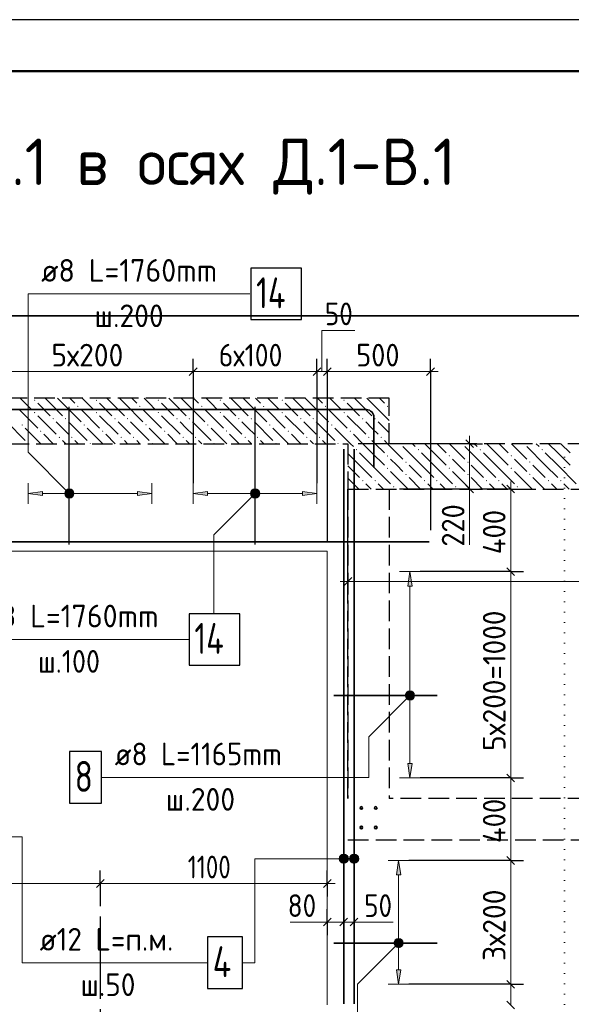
# Model space of a CAD drawing. Header units: millimetres. Extents: x 0 to 59400, y 0 to 42000.
# Tile 25 of 28: x 34577 to 39923, y 32456 to 42000. Entities that reach past the tile are written whole.
import ezdxf

# ---------------------------------------------------------------- set-up
doc = ezdxf.new("R2010")
doc.units = ezdxf.units.MM
for name, pattern in [('______2', [270, 200, -70]), ('______5', [1100, 800, -100, 100, -100]), ('______9', [100, 0, -100])]:
    doc.linetypes.add(name, pattern=pattern)
for name, color, linetype, lineweight in [('Standard', 7, 'Continuous', 25), ('ЖБ Перекрытие верхний уровень', 7, '______2', 25), ('ЖБ Перекрытие нижний уровень с отделкой', 7, '______2', 25), ('Заголовок чертежа', 7, 'Continuous', 25), ('Позиционная метка линия выноска', 7, 'Continuous', 13), ('Примечания', 7, 'Continuous', 13), ('Размерная линия_ общее', 7, 'Continuous', 13), ('Сечения символ', 7, 'Continuous', 25), ('Стена обрамление Г-обр.', 7, 'Continuous', 35), ('Стена обрамление П-обр.', 7, 'Continuous', 35)]:
    doc.layers.add(name, color=color, linetype=linetype, lineweight=lineweight)
doc.layers.add('Оси', color=7, linetype='______5')
doc.layers.add('Размерная выноска', color=7, linetype='Continuous')
doc.layers.add('Стена Хомут', color=7, linetype='Continuous', lineweight=25, true_color=0x6e3c1e)
doc.styles.add('ISOCPEUR', font='txt')

msp = doc.modelspace()

# ---------------------------------------------------------------- hatches: boundary and pattern name
at = {"layer": 'ЖБ Перекрытие верхний уровень', "linetype": 'Continuous', "lineweight": 18, "transparency": 33554687}
for points in [[(34714.7, 38311.7), (34721.2, 38318.2), (34727.7, 38311.7), (34721.2, 38305.2)], [(35314.7, 38311.7), (35321.2, 38318.2), (35327.7, 38311.7), (35321.2, 38305.2)], [(35914.7, 38311.7), (35921.2, 38318.2), (35927.7, 38311.7), (35921.2, 38305.2)], [(36514.7, 38311.7), (36521.2, 38318.2), (36527.7, 38311.7), (36521.2, 38305.2)], [(37114.7, 38311.7), (37121.2, 38318.2), (37127.7, 38311.7), (37121.2, 38305.2)], [(37714.7, 38311.7), (37721.2, 38318.2), (37727.7, 38311.7), (37721.2, 38305.2)], [(34714.7, 38191.7), (34721.2, 38198.2), (34727.7, 38191.7), (34721.2, 38185.2)], [(35134.7, 38251.7), (35141.2, 38258.2), (35147.7, 38251.7), (35141.2, 38245.2)], [(35314.7, 38191.7), (35321.2, 38198.2), (35327.7, 38191.7), (35321.2, 38185.2)], [(35734.7, 38251.7), (35741.2, 38258.2), (35747.7, 38251.7), (35741.2, 38245.2)], [(35914.7, 38191.7), (35921.2, 38198.2), (35927.7, 38191.7), (35921.2, 38185.2)], [(36334.7, 38251.7), (36341.2, 38258.2), (36347.7, 38251.7), (36341.2, 38245.2)], [(36514.7, 38191.7), (36521.2, 38198.2), (36527.7, 38191.7), (36521.2, 38185.2)], [(36934.7, 38251.7), (36941.2, 38258.2), (36947.7, 38251.7), (36941.2, 38245.2)], [(37114.7, 38191.7), (37121.2, 38198.2), (37127.7, 38191.7), (37121.2, 38185.2)], [(37534.7, 38251.7), (37541.2, 38258.2), (37547.7, 38251.7), (37541.2, 38245.2)], [(37714.7, 38191.7), (37721.2, 38198.2), (37727.7, 38191.7), (37721.2, 38185.2)], [(38134.7, 38251.7), (38141.2, 38258.2), (38147.7, 38251.7), (38141.2, 38245.2)], [(34894.7, 38131.7), (34901.2, 38138.2), (34907.7, 38131.7), (34901.2, 38125.2)], [(35014.7, 38131.7), (35021.2, 38138.2), (35027.7, 38131.7), (35021.2, 38125.2)], [(35494.7, 38131.7), (35501.2, 38138.2), (35507.7, 38131.7), (35501.2, 38125.2)], [(35614.7, 38131.7), (35621.2, 38138.2), (35627.7, 38131.7), (35621.2, 38125.2)], [(36094.7, 38131.7), (36101.2, 38138.2), (36107.7, 38131.7), (36101.2, 38125.2)], [(36214.7, 38131.7), (36221.2, 38138.2), (36227.7, 38131.7), (36221.2, 38125.2)], [(36694.7, 38131.7), (36701.2, 38138.2), (36707.7, 38131.7), (36701.2, 38125.2)], [(36814.7, 38131.7), (36821.2, 38138.2), (36827.7, 38131.7), (36821.2, 38125.2)], [(37294.7, 38131.7), (37301.2, 38138.2), (37307.7, 38131.7), (37301.2, 38125.2)], [(37414.7, 38131.7), (37421.2, 38138.2), (37427.7, 38131.7), (37421.2, 38125.2)], [(37894.7, 38131.7), (37901.2, 38138.2), (37907.7, 38131.7), (37901.2, 38125.2)], [(38014.7, 38131.7), (38021.2, 38138.2), (38027.7, 38131.7), (38021.2, 38125.2)], [(34594.7, 38071.7), (34601.2, 38078.2), (34607.7, 38071.7), (34601.2, 38065.2)], [(34774.7, 38011.7), (34781.2, 38018.2), (34787.7, 38011.7), (34781.2, 38005.2)], [(35194.7, 38071.7), (35201.2, 38078.2), (35207.7, 38071.7), (35201.2, 38065.2)], [(35374.7, 38011.7), (35381.2, 38018.2), (35387.7, 38011.7), (35381.2, 38005.2)], [(35794.7, 38071.7), (35801.2, 38078.2), (35807.7, 38071.7), (35801.2, 38065.2)], [(35974.7, 38011.7), (35981.2, 38018.2), (35987.7, 38011.7), (35981.2, 38005.2)], [(36394.7, 38071.7), (36401.2, 38078.2), (36407.7, 38071.7), (36401.2, 38065.2)], [(36574.7, 38011.7), (36581.2, 38018.2), (36587.7, 38011.7), (36581.2, 38005.2)], [(36994.7, 38071.7), (37001.2, 38078.2), (37007.7, 38071.7), (37001.2, 38065.2)], [(37174.7, 38011.7), (37181.2, 38018.2), (37187.7, 38011.7), (37181.2, 38005.2)], [(37594.7, 38071.7), (37601.2, 38078.2), (37607.7, 38071.7), (37601.2, 38065.2)], [(37774.7, 38011.7), (37781.2, 38018.2), (37787.7, 38011.7), (37781.2, 38005.2)], [(34654.7, 37891.7), (34661.2, 37898.2), (34667.7, 37891.7), (34665.9, 37889.9), (34656.4, 37889.9)], [(34954.7, 37951.7), (34961.2, 37958.2), (34967.7, 37951.7), (34961.2, 37945.2)], [(35074.7, 37951.7), (35081.2, 37958.2), (35087.7, 37951.7), (35081.2, 37945.2)], [(35254.7, 37891.7), (35261.2, 37898.2), (35267.7, 37891.7), (35265.9, 37889.9), (35256.4, 37889.9)], [(35554.7, 37951.7), (35561.2, 37958.2), (35567.7, 37951.7), (35561.2, 37945.2)], [(35674.7, 37951.7), (35681.2, 37958.2), (35687.7, 37951.7), (35681.2, 37945.2)], [(35854.7, 37891.7), (35861.2, 37898.2), (35867.7, 37891.7), (35865.9, 37889.9), (35856.4, 37889.9)], [(36154.7, 37951.7), (36161.2, 37958.2), (36167.7, 37951.7), (36161.2, 37945.2)], [(36274.7, 37951.7), (36281.2, 37958.2), (36287.7, 37951.7), (36281.2, 37945.2)], [(36454.7, 37891.7), (36461.2, 37898.2), (36467.7, 37891.7), (36465.9, 37889.9), (36456.4, 37889.9)], [(36754.7, 37951.7), (36761.2, 37958.2), (36767.7, 37951.7), (36761.2, 37945.2)], [(36874.7, 37951.7), (36881.2, 37958.2), (36887.7, 37951.7), (36881.2, 37945.2)], [(37054.7, 37891.7), (37061.2, 37898.2), (37067.7, 37891.7), (37065.9, 37889.9), (37056.4, 37889.9)], [(37354.7, 37951.7), (37361.2, 37958.2), (37367.7, 37951.7), (37361.2, 37945.2)], [(37474.7, 37951.7), (37481.2, 37958.2), (37487.7, 37951.7), (37481.2, 37945.2)], [(37654.7, 37891.7), (37661.2, 37898.2), (37667.7, 37891.7), (37665.9, 37889.9), (37656.4, 37889.9)], [(37954.7, 37951.7), (37961.2, 37958.2), (37967.7, 37951.7), (37961.2, 37945.2)], [(38074.7, 37951.7), (38081.2, 37958.2), (38087.7, 37951.7), (38081.2, 37945.2)]]:
    msp.add_hatch(color=7, dxfattribs=at).paths.add_polyline_path(points, flags=16)
at = {"layer": 'ЖБ Перекрытие нижний уровень с отделкой', "linetype": 'Continuous', "lineweight": 18, "transparency": 33554687}
for points in [[(37834.7, 37831.7), (37841.2, 37838.2), (37847.7, 37831.7), (37841.2, 37825.2)], [(38265.9, 37889.9), (38261.2, 37885.2), (38256.4, 37889.9)], [(38434.7, 37831.7), (38441.2, 37838.2), (38447.7, 37831.7), (38441.2, 37825.2)], [(38865.9, 37889.9), (38861.2, 37885.2), (38856.4, 37889.9)], [(39034.7, 37831.7), (39041.2, 37838.2), (39047.7, 37831.7), (39041.2, 37825.2)], [(39465.9, 37889.9), (39461.2, 37885.2), (39456.4, 37889.9)], [(39634.7, 37831.7), (39641.2, 37838.2), (39647.7, 37831.7), (39641.2, 37825.2)], [(38134.7, 37771.7), (38141.2, 37778.2), (38147.7, 37771.7), (38141.2, 37765.2)], [(38314.7, 37711.7), (38321.2, 37718.2), (38327.7, 37711.7), (38321.2, 37705.2)], [(38734.7, 37771.7), (38741.2, 37778.2), (38747.7, 37771.7), (38741.2, 37765.2)], [(38914.7, 37711.7), (38921.2, 37718.2), (38927.7, 37711.7), (38921.2, 37705.2)], [(39334.7, 37771.7), (39341.2, 37778.2), (39347.7, 37771.7), (39341.2, 37765.2)], [(39514.7, 37711.7), (39521.2, 37718.2), (39527.7, 37711.7), (39521.2, 37705.2)], [(38134.7, 37651.7), (38141.2, 37658.2), (38147.7, 37651.7), (38141.2, 37645.2)], [(38734.7, 37651.7), (38741.2, 37658.2), (38747.7, 37651.7), (38741.2, 37645.2)], [(39334.7, 37651.7), (39341.2, 37658.2), (39347.7, 37651.7), (39341.2, 37645.2)], [(37894.7, 37531.7), (37901.2, 37538.2), (37907.7, 37531.7), (37901.2, 37525.2)], [(38014.7, 37531.7), (38021.2, 37538.2), (38027.7, 37531.7), (38021.2, 37525.2)], [(38314.7, 37591.7), (38321.2, 37598.2), (38327.7, 37591.7), (38321.2, 37585.2)], [(38494.7, 37531.7), (38501.2, 37538.2), (38507.7, 37531.7), (38501.2, 37525.2)], [(38614.7, 37531.7), (38621.2, 37538.2), (38627.7, 37531.7), (38621.2, 37525.2)], [(38914.7, 37591.7), (38921.2, 37598.2), (38927.7, 37591.7), (38921.2, 37585.2)], [(39094.7, 37531.7), (39101.2, 37538.2), (39107.7, 37531.7), (39101.2, 37525.2)], [(39214.7, 37531.7), (39221.2, 37538.2), (39227.7, 37531.7), (39221.2, 37525.2)], [(39514.7, 37591.7), (39521.2, 37598.2), (39527.7, 37591.7), (39521.2, 37585.2)], [(39694.7, 37531.7), (39701.2, 37538.2), (39707.7, 37531.7), (39701.2, 37525.2)], [(39814.7, 37531.7), (39821.2, 37538.2), (39827.7, 37531.7), (39821.2, 37525.2)], [(38194.7, 37471.7), (38201.2, 37478.2), (38207.7, 37471.7), (38201.2, 37465.2)], [(38794.7, 37471.7), (38801.2, 37478.2), (38807.7, 37471.7), (38801.2, 37465.2)], [(39394.7, 37471.7), (39401.2, 37478.2), (39407.7, 37471.7), (39401.2, 37465.2)]]:
    msp.add_hatch(color=7, dxfattribs=at).paths.add_polyline_path(points, flags=16)
at = {"layer": 'Позиционная метка линия выноска', "linetype": 'Continuous', "lineweight": 13, "transparency": 33554687}
for points in [[(35014.7, 37418.8), (35046.5, 37450.6), (35026.2, 37439.1)], [(35046.5, 37450.6), (35014.7, 37418.8), (35014.7, 37395.9)], [(35046.5, 37450.6), (35014.7, 37395.9), (35069.5, 37450.6)], [(35069.5, 37450.6), (35014.7, 37395.9), (35026.2, 37375.5)], [(35069.5, 37450.6), (35026.2, 37375.5), (35089.8, 37439.1)], [(35089.8, 37439.1), (35026.2, 37375.5), (35046.5, 37364.1)], [(35089.8, 37439.1), (35046.5, 37364.1), (35101.3, 37418.8)], [(35101.3, 37418.8), (35046.5, 37364.1), (35069.5, 37364.1)], [(35101.3, 37418.8), (35069.5, 37364.1), (35101.3, 37395.9)], [(36814.7, 37418.8), (36889.8, 37375.5), (36826.2, 37439.1)], [(36814.7, 37395.9), (36869.5, 37364.1), (36814.7, 37418.8)], [(36814.7, 37418.8), (36869.5, 37364.1), (36889.8, 37375.5)], [(36826.2, 37439.1), (36901.3, 37395.9), (36846.5, 37450.6)], [(36826.2, 37439.1), (36889.8, 37375.5), (36901.3, 37395.9)], [(36846.5, 37450.6), (36901.3, 37395.9), (36901.3, 37418.8)], [(36846.5, 37450.6), (36901.3, 37418.8), (36869.5, 37450.6)], [(36869.5, 37450.6), (36901.3, 37418.8), (36889.8, 37439.1)], [(35101.3, 37395.9), (35069.5, 37364.1), (35089.8, 37375.5)], [(36846.5, 37364.1), (36814.7, 37395.9), (36826.2, 37375.5)], [(36814.7, 37395.9), (36846.5, 37364.1), (36869.5, 37364.1)], [(38316, 35461.4), (38391.1, 35418.1), (38327.5, 35481.7)], [(38316, 35438.5), (38370.7, 35406.6), (38316, 35461.4)], [(38316, 35461.4), (38370.7, 35406.6), (38391.1, 35418.1)], [(38347.8, 35406.6), (38316, 35438.5), (38327.5, 35418.1)], [(38316, 35438.5), (38347.8, 35406.6), (38370.7, 35406.6)], [(38327.5, 35481.7), (38402.6, 35438.5), (38347.8, 35493.2)], [(38327.5, 35481.7), (38391.1, 35418.1), (38402.6, 35438.5)], [(38347.8, 35493.2), (38402.6, 35438.5), (38402.6, 35461.4)], [(38347.8, 35493.2), (38402.6, 35461.4), (38370.7, 35493.2)], [(38370.7, 35493.2), (38402.6, 35461.4), (38391.1, 35481.7)], [(37679.3, 33844.9), (37679.3, 33889.9), (37673, 33867.4)], [(37679.3, 33889.9), (37695.5, 33828.7), (37695.5, 33906.1)], [(37679.3, 33889.9), (37679.3, 33844.9), (37695.5, 33828.7)], [(37695.5, 33906.1), (37718, 33822.4), (37718, 33912.4)], [(37695.5, 33906.1), (37695.5, 33828.7), (37718, 33822.4)], [(37718, 33912.4), (37718, 33822.4), (37740.5, 33828.7)], [(37718, 33912.4), (37740.5, 33828.7), (37740.5, 33906.1)], [(37740.5, 33906.1), (37740.5, 33828.7), (37756.7, 33844.9)], [(37740.5, 33906.1), (37756.7, 33844.9), (37756.7, 33889.9)], [(37756.7, 33889.9), (37756.7, 33844.9), (37763, 33867.4)], [(37779.3, 33844.9), (37779.3, 33889.9), (37773, 33867.4)], [(37779.3, 33889.9), (37795.5, 33828.7), (37795.5, 33906.1)], [(37779.3, 33889.9), (37779.3, 33844.9), (37795.5, 33828.7)], [(37795.5, 33906.1), (37818, 33822.4), (37818, 33912.4)], [(37795.5, 33906.1), (37795.5, 33828.7), (37818, 33822.4)], [(37818, 33912.4), (37818, 33822.4), (37840.5, 33828.7)], [(37818, 33912.4), (37840.5, 33828.7), (37840.5, 33906.1)], [(37840.5, 33906.1), (37840.5, 33828.7), (37856.7, 33844.9)], [(37840.5, 33906.1), (37856.7, 33844.9), (37856.7, 33889.9)], [(37856.7, 33889.9), (37856.7, 33844.9), (37863, 33867.4)], [(38206, 33061.4), (38281.1, 33018.1), (38217.4, 33081.7)], [(38206, 33038.5), (38260.7, 33006.6), (38206, 33061.4)], [(38206, 33061.4), (38260.7, 33006.6), (38281.1, 33018.1)], [(38237.8, 33006.6), (38206, 33038.5), (38217.4, 33018.1)], [(38206, 33038.5), (38237.8, 33006.6), (38260.7, 33006.6)], [(38217.4, 33081.7), (38292.5, 33038.5), (38237.8, 33093.2)], [(38217.4, 33081.7), (38281.1, 33018.1), (38292.5, 33038.5)], [(38237.8, 33093.2), (38292.5, 33038.5), (38292.5, 33061.4)], [(38237.8, 33093.2), (38292.5, 33061.4), (38260.7, 33093.2)], [(38260.7, 33093.2), (38292.5, 33061.4), (38281.1, 33081.7)]]:
    msp.add_hatch(color=7, dxfattribs=at).paths.add_polyline_path(points)
at = {"layer": 'Стена обрамление П-обр.', "linetype": 'Continuous', "lineweight": 13, "transparency": 33554687}
for points in [[(38379.3, 36509.9), (38359.3, 36649.9), (38339.3, 36509.9)], [(38269.3, 33709.9), (38249.3, 33849.9), (38229.3, 33709.9)]]:
    msp.add_hatch(color=7, dxfattribs=at).paths.add_polyline_path(points)
for points in [[(38379.3, 34789.9), (38359.3, 34649.9), (38339.3, 34789.9)], [(38269.3, 32789.9), (38249.3, 32649.9), (38229.3, 32789.9)]]:
    msp.add_hatch(color=7, dxfattribs=at).paths.add_polyline_path(points, flags=16)
at = {"layer": 'Стена Хомут', "linetype": 'Continuous', "lineweight": 13, "transparency": 33554687}
for points in [[(34798, 37387.3), (34658, 37407.3), (34798, 37427.3)], [(36398, 37387.3), (36258, 37407.3), (36398, 37427.3)]]:
    msp.add_hatch(color=7, dxfattribs=at).paths.add_polyline_path(points, flags=16)
for points in [[(35718, 37387.3), (35858, 37407.3), (35718, 37427.3)], [(37318, 37387.3), (37458, 37407.3), (37318, 37427.3)]]:
    msp.add_hatch(color=7, dxfattribs=at).paths.add_polyline_path(points)

# ---------------------------------------------------------------- linework, layer by layer
at = {"layer": 'Standard', "color": 7, "linetype": 'Continuous', "lineweight": -3, "transparency": 33554687}
for p, q in [((36258, 38588.4), (36258, 38713.4)), ((37458, 38588.4), (37458, 38713.4)), ((37558, 38588.4), (37558, 38713.4)), ((38558, 38588.4), (38558, 38713.4)), ((36258, 38588.4), (36258, 38463.4)), ((36258, 38588.4), (36258, 37507.3)), ((37458, 38588.4), (37458, 38463.4)), ((37458, 38588.4), (37458, 37507.3)), ((37558, 38588.4), (37558, 38463.4)), ((37558, 38588.4), (37558, 36949.9)), ((38558, 38588.4), (38558, 38463.4)), ((38558, 38588.4), (38558, 37051.9)), ((39335.6, 37449.9), (39037.8, 37449.9)), ((39335.6, 37449.9), (39210.6, 37449.9)), ((39335.6, 37449.9), (39460.6, 37449.9)), ((39335.6, 36649.9), (39210.6, 36649.9)), ((39335.6, 36649.9), (39460.6, 36649.9)), ((39335.6, 34649.9), (39210.6, 34649.9)), ((39335.6, 34649.9), (39460.6, 34649.9)), ((39335.6, 33849.9), (39210.6, 33849.9)), ((39335.6, 33849.9), (39460.6, 33849.9)), ((37558, 33252.5), (37558, 33377.5)), ((37718, 33252.5), (37718, 33377.5)), ((37818, 33252.5), (37818, 33377.5)), ((37558, 33252.5), (37558, 33127.5)), ((37558, 33252.5), (37558, 33252.5)), ((37718, 33252.5), (37718, 33127.5)), ((37718, 33252.5), (37718, 33252.5)), ((37818, 33252.5), (37818, 33127.5)), ((37818, 33252.5), (37818, 33252.5)), ((39335.6, 32649.9), (39210.6, 32649.9)), ((39335.6, 32649.9), (39460.6, 32649.9))]:
    msp.add_line(p, q, dxfattribs=at)
at = {"layer": 'Standard', "color": 7, "linetype": 'Continuous', "lineweight": 13, "transparency": 33554687}
for p, q in [((36258, 38588.4), (34258, 38588.4)), ((37458, 38588.4), (36258, 38588.4)), ((37558, 38588.4), (37458, 38588.4)), ((38558, 38588.4), (37558, 38588.4)), ((38558, 38588.4), (38633, 38588.4)), ((39335.6, 37449.9), (39335.6, 37524.9)), ((39335.6, 36649.9), (39335.6, 34649.9)), ((39335.6, 34649.9), (39335.6, 33849.9)), ((39335.6, 33849.9), (39335.6, 32649.9)), ((37558, 33252.5), (37483, 33252.5)), ((37718, 33252.5), (37558, 33252.5)), ((37818, 33252.5), (37718, 33252.5)), ((37818, 33252.5), (37893, 33252.5)), ((39335.6, 32649.9), (39335.6, 32449.9))]:
    msp.add_line(p, q, dxfattribs=at)
at = {"layer": 'Standard', "color": 7, "linetype": 'Continuous', "lineweight": 25, "transparency": 33554687}
for p, q in [((36295.5, 38625.9), (36220.5, 38550.9)), ((37495.5, 38625.9), (37420.5, 38550.9)), ((37595.5, 38625.9), (37520.5, 38550.9)), ((38595.5, 38625.9), (38520.5, 38550.9)), ((39298.1, 37487.4), (39373.1, 37412.4)), ((39298.1, 36687.4), (39373.1, 36612.4)), ((39298.1, 34687.4), (39373.1, 34612.4)), ((39298.1, 33887.4), (39373.1, 33812.4)), ((37595.5, 33290), (37520.5, 33215)), ((37755.5, 33290), (37680.5, 33215)), ((37855.5, 33290), (37780.5, 33215)), ((39298.1, 32687.4), (39373.1, 32612.4)), ((39298.1, 32487.4), (39373.1, 32412.4))]:
    msp.add_line(p, q, dxfattribs=at)
at = {"layer": 'Standard', "color": 7, "linetype": 'Continuous', "lineweight": 18, "transparency": 33554687}
for p, q in [((37558, 36849.9), (32958, 36849.9)), ((37558, 32449.9), (37558, 36849.9))]:
    msp.add_line(p, q, dxfattribs=at)
at = {"layer": 'Standard', "color": 7, "linetype": 'Continuous', "lineweight": 25, "transparency": 33554687}
msp.add_lwpolyline([(0, 0), (59400, 0), (59400, 42000), (0, 42000), (0, 0)], close=True, dxfattribs=at)
at = {"layer": 'Standard', "color": 7, "linetype": 'Continuous', "lineweight": 50, "transparency": 33554687}
msp.add_lwpolyline([(2000, 41500), (58900, 41500), (58900, 500), (2000, 500), (2000, 41500)], close=True, dxfattribs=at)
at = {"layer": 'Standard', "color": 7, "linetype": 'Continuous', "lineweight": 13, "transparency": 33554687}
for points in [[(58900, 41500), (2000, 41500), (2000, 500), (58900, 500), (58900, 41500)], [(39335.6, 37449.9), (39335.6, 36718.5), (39335.6, 36718.5), (39335.6, 36649.9)]]:
    msp.add_lwpolyline(points, dxfattribs=at)
at = {"layer": 'Standard', "color": 254, "linetype": 'Continuous', "lineweight": 35, "true_color": 0xc4c4ff, "transparency": 33554687}
msp.add_lwpolyline([(22918, 31449.9), (44358, 31449.9), (44358, 39129.9), (22918, 39129.9), (22918, 31449.9)], dxfattribs=at)
at = {"layer": 'Standard', "color": 7, "linetype": 'Continuous', "lineweight": -3, "transparency": 33554687}
for points in [[(39335.6, 36649.9), (39318.6, 36649.9), (39318.6, 36649.9), (39318.6, 36649.9), (39318.6, 36649.9), (39318.6, 36649.9), (39318.6, 36649.9), (39318.6, 36649.9), (39318.6, 36649.9), (38459.3, 36649.9)], [(39335.6, 34649.9), (39318.6, 34649.9), (39318.6, 34649.9), (39318.6, 34649.9), (39318.6, 34649.9), (39318.6, 34649.9), (39318.6, 34649.9), (38459.3, 34649.9)], [(39335.6, 33849.9), (39318.6, 33849.9), (39318.6, 33849.9), (39318.6, 33849.9), (39318.6, 33849.9), (38349.3, 33849.9)], [(39335.6, 32649.9), (39318.6, 32649.9), (39318.6, 32649.9), (38349.3, 32649.9)]]:
    msp.add_lwpolyline(points, dxfattribs=at)
at = {"layer": 'ЖБ Перекрытие верхний уровень', "color": 7, "linetype": '______2', "lineweight": 25, "transparency": 33554687}
for p, q in [((38158, 38329.9), (25058, 38329.9)), ((38158, 37889.9), (38158, 38329.9)), ((25558, 37889.9), (37758, 37889.9))]:
    msp.add_line(p, q, dxfattribs=at)
at = {"layer": 'ЖБ Перекрытие верхний уровень', "color": 9, "linetype": 'Continuous', "lineweight": 18, "true_color": 0xc7c7c7, "transparency": 33554687}
for p, q in [((34631.2, 38281.7), (34582.9, 38329.9)), ((34691.2, 38221.7), (34631.2, 38281.7)), ((34751.2, 38281.7), (34871.2, 38161.7)), ((34871.2, 38281.7), (34822.9, 38329.9)), ((34871.2, 38281.7), (34991.2, 38161.7)), ((34942.9, 38329.9), (34991.2, 38281.7)), ((34991.2, 38281.7), (35171.2, 38101.7)), ((35062.9, 38329.9), (35111.2, 38281.7)), ((35231.2, 38281.7), (35182.9, 38329.9)), ((35291.2, 38221.7), (35231.2, 38281.7)), ((35351.2, 38281.7), (35471.2, 38161.7)), ((35471.2, 38281.7), (35422.9, 38329.9)), ((35471.2, 38281.7), (35591.2, 38161.7)), ((35542.9, 38329.9), (35591.2, 38281.7)), ((35591.2, 38281.7), (35771.2, 38101.7)), ((35662.9, 38329.9), (35711.2, 38281.7)), ((35831.2, 38281.7), (35782.9, 38329.9)), ((35891.2, 38221.7), (35831.2, 38281.7)), ((35951.2, 38281.7), (36071.2, 38161.7)), ((36071.2, 38281.7), (36022.9, 38329.9)), ((36071.2, 38281.7), (36191.2, 38161.7)), ((36142.9, 38329.9), (36191.2, 38281.7)), ((36191.2, 38281.7), (36371.2, 38101.7)), ((36262.9, 38329.9), (36311.2, 38281.7)), ((36431.2, 38281.7), (36382.9, 38329.9)), ((36491.2, 38221.7), (36431.2, 38281.7)), ((36551.2, 38281.7), (36671.2, 38161.7)), ((36671.2, 38281.7), (36622.9, 38329.9)), ((36671.2, 38281.7), (36791.2, 38161.7)), ((36742.9, 38329.9), (36791.2, 38281.7)), ((36791.2, 38281.7), (36971.2, 38101.7)), ((36862.9, 38329.9), (36911.2, 38281.7)), ((37031.2, 38281.7), (36982.9, 38329.9)), ((37091.2, 38221.7), (37031.2, 38281.7)), ((37151.2, 38281.7), (37271.2, 38161.7)), ((37271.2, 38281.7), (37222.9, 38329.9)), ((37271.2, 38281.7), (37391.2, 38161.7)), ((37342.9, 38329.9), (37391.2, 38281.7)), ((37391.2, 38281.7), (37571.2, 38101.7)), ((37462.9, 38329.9), (37511.2, 38281.7)), ((37631.2, 38281.7), (37582.9, 38329.9)), ((37691.2, 38221.7), (37631.2, 38281.7)), ((37751.2, 38281.7), (37871.2, 38161.7)), ((37871.2, 38281.7), (37822.9, 38329.9)), ((37871.2, 38281.7), (37991.2, 38161.7)), ((37942.9, 38329.9), (37991.2, 38281.7)), ((37991.2, 38281.7), (38158, 38114.8)), ((38062.9, 38329.9), (38111.2, 38281.7)), ((34571.2, 38221.7), (34751.2, 38041.7)), ((35171.2, 38221.7), (35351.2, 38041.7)), ((35771.2, 38221.7), (35951.2, 38041.7)), ((36371.2, 38221.7), (36551.2, 38041.7)), ((36971.2, 38221.7), (37151.2, 38041.7)), ((37571.2, 38221.7), (37751.2, 38041.7)), ((34451.2, 38101.7), (34631.2, 37921.7)), ((34751.2, 38161.7), (34931.2, 37981.7)), ((34991.2, 38041.7), (34931.2, 38101.7)), ((35051.2, 38101.7), (35231.2, 37921.7)), ((35351.2, 38161.7), (35531.2, 37981.7)), ((35591.2, 38041.7), (35531.2, 38101.7)), ((35651.2, 38101.7), (35831.2, 37921.7)), ((35951.2, 38161.7), (36131.2, 37981.7)), ((36191.2, 38041.7), (36131.2, 38101.7)), ((36251.2, 38101.7), (36431.2, 37921.7)), ((36551.2, 38161.7), (36731.2, 37981.7)), ((36791.2, 38041.7), (36731.2, 38101.7)), ((36851.2, 38101.7), (37031.2, 37921.7)), ((37151.2, 38161.7), (37331.2, 37981.7)), ((37391.2, 38041.7), (37331.2, 38101.7)), ((37451.2, 38101.7), (37631.2, 37921.7)), ((37751.2, 38161.7), (37931.2, 37981.7)), ((37991.2, 38041.7), (37931.2, 38101.7)), ((38051.2, 38101.7), (38158, 37994.8)), ((34631.2, 38041.7), (34782.9, 37889.9)), ((35051.2, 37981.7), (34991.2, 38041.7)), ((35231.2, 38041.7), (35382.9, 37889.9)), ((35651.2, 37981.7), (35591.2, 38041.7)), ((35831.2, 38041.7), (35982.9, 37889.9)), ((36251.2, 37981.7), (36191.2, 38041.7)), ((36431.2, 38041.7), (36582.9, 37889.9)), ((36851.2, 37981.7), (36791.2, 38041.7)), ((37031.2, 38041.7), (37182.9, 37889.9)), ((37451.2, 37981.7), (37391.2, 38041.7)), ((37631.2, 38041.7), (37782.9, 37889.9)), ((38051.2, 37981.7), (37991.2, 38041.7)), ((34902.9, 37889.9), (34811.2, 37981.7)), ((34991.2, 37921.7), (35022.9, 37889.9)), ((35111.2, 37921.7), (35142.9, 37889.9)), ((35502.9, 37889.9), (35411.2, 37981.7)), ((35591.2, 37921.7), (35622.9, 37889.9)), ((35711.2, 37921.7), (35742.9, 37889.9)), ((36102.9, 37889.9), (36011.2, 37981.7)), ((36191.2, 37921.7), (36222.9, 37889.9)), ((36311.2, 37921.7), (36342.9, 37889.9)), ((36702.9, 37889.9), (36611.2, 37981.7)), ((36791.2, 37921.7), (36822.9, 37889.9)), ((36911.2, 37921.7), (36942.9, 37889.9)), ((37302.9, 37889.9), (37211.2, 37981.7)), ((37391.2, 37921.7), (37422.9, 37889.9)), ((37511.2, 37921.7), (37542.9, 37889.9)), ((37902.9, 37889.9), (37811.2, 37981.7)), ((37991.2, 37921.7), (38022.9, 37889.9)), ((38111.2, 37921.7), (38142.9, 37889.9))]:
    msp.add_line(p, q, dxfattribs=at)
at = {"layer": 'ЖБ Перекрытие нижний уровень с отделкой', "color": 7, "linetype": '______2', "lineweight": 25, "transparency": 33554687}
for p, q in [((37758, 37889.9), (37758, 37449.9)), ((43058, 37889.9), (38158, 37889.9)), ((37758, 37449.9), (43058, 37449.9))]:
    msp.add_line(p, q, dxfattribs=at)
at = {"layer": 'ЖБ Перекрытие нижний уровень с отделкой', "color": 9, "linetype": 'Continuous', "lineweight": 18, "true_color": 0xc7c7c7, "transparency": 33554687}
for p, q in [((37871.2, 37681.7), (37758, 37794.8)), ((37782.9, 37889.9), (37811.2, 37861.7)), ((37871.2, 37801.7), (37991.2, 37681.7)), ((37991.2, 37801.7), (37902.9, 37889.9)), ((37991.2, 37801.7), (38111.2, 37681.7)), ((38022.9, 37889.9), (38111.2, 37801.7)), ((38142.9, 37889.9), (38291.2, 37741.7)), ((38471.2, 37681.7), (38291.2, 37861.7)), ((38382.9, 37889.9), (38411.2, 37861.7)), ((38471.2, 37801.7), (38591.2, 37681.7)), ((38591.2, 37801.7), (38502.9, 37889.9)), ((38591.2, 37801.7), (38711.2, 37681.7)), ((38622.9, 37889.9), (38711.2, 37801.7)), ((38742.9, 37889.9), (38891.2, 37741.7)), ((39071.2, 37681.7), (38891.2, 37861.7)), ((38982.9, 37889.9), (39011.2, 37861.7)), ((39071.2, 37801.7), (39191.2, 37681.7)), ((39191.2, 37801.7), (39102.9, 37889.9)), ((39191.2, 37801.7), (39311.2, 37681.7)), ((39222.9, 37889.9), (39311.2, 37801.7)), ((39342.9, 37889.9), (39491.2, 37741.7)), ((39671.2, 37681.7), (39491.2, 37861.7)), ((39582.9, 37889.9), (39611.2, 37861.7)), ((39671.2, 37801.7), (39791.2, 37681.7)), ((39791.2, 37801.7), (39702.9, 37889.9)), ((39791.2, 37801.7), (39911.2, 37681.7)), ((39822.9, 37889.9), (39911.2, 37801.7)), ((38231.2, 37681.7), (38171.2, 37741.7)), ((38831.2, 37681.7), (38771.2, 37741.7)), ((39431.2, 37681.7), (39371.2, 37741.7)), ((37758, 37674.8), (37871.2, 37561.7)), ((37871.2, 37681.7), (37991.2, 37561.7)), ((37991.2, 37681.7), (38171.2, 37501.7)), ((38171.2, 37621.7), (38342.9, 37449.9)), ((38291.2, 37621.7), (38231.2, 37681.7)), ((38351.2, 37681.7), (38471.2, 37561.7)), ((38471.2, 37681.7), (38591.2, 37561.7)), ((38591.2, 37681.7), (38771.2, 37501.7)), ((38771.2, 37621.7), (38942.9, 37449.9)), ((38891.2, 37621.7), (38831.2, 37681.7)), ((38951.2, 37681.7), (39071.2, 37561.7)), ((39071.2, 37681.7), (39191.2, 37561.7)), ((39191.2, 37681.7), (39371.2, 37501.7)), ((39371.2, 37621.7), (39542.9, 37449.9)), ((39491.2, 37621.7), (39431.2, 37681.7)), ((39551.2, 37681.7), (39671.2, 37561.7)), ((39671.2, 37681.7), (39791.2, 37561.7)), ((39791.2, 37681.7), (39971.2, 37501.7)), ((37758, 37554.8), (37862.9, 37449.9)), ((38351.2, 37561.7), (38462.9, 37449.9)), ((38951.2, 37561.7), (39062.9, 37449.9)), ((39551.2, 37561.7), (39662.9, 37449.9)), ((37982.9, 37449.9), (37931.2, 37501.7)), ((38051.2, 37501.7), (38102.9, 37449.9)), ((38582.9, 37449.9), (38531.2, 37501.7)), ((38651.2, 37501.7), (38702.9, 37449.9)), ((39182.9, 37449.9), (39131.2, 37501.7)), ((39251.2, 37501.7), (39302.9, 37449.9)), ((39782.9, 37449.9), (39731.2, 37501.7)), ((39851.2, 37501.7), (39902.9, 37449.9))]:
    msp.add_line(p, q, dxfattribs=at)
at = {"layer": 'Оси', "color": 8, "linetype": '______5', "lineweight": -3, "transparency": 33554687}
msp.add_line((35358, 33308), (35358, 30129.9), dxfattribs=at)
at = {"layer": 'Позиционная метка линия выноска', "color": 7, "linetype": 'Continuous', "lineweight": 13, "transparency": 33554687}
for p, q in [((35026.2, 37439.1), (35026.2, 37439.1)), ((35089.8, 37439.1), (35089.8, 37439.1)), ((36826.2, 37439.1), (36826.2, 37439.1)), ((36889.8, 37439.1), (36889.8, 37439.1)), ((35026.2, 37375.5), (35026.2, 37375.5)), ((35089.8, 37375.5), (35089.8, 37375.5)), ((36826.2, 37375.5), (36826.2, 37375.5)), ((36889.8, 37375.5), (36889.8, 37375.5)), ((38327.5, 35481.7), (38327.5, 35481.7)), ((38327.5, 35418.1), (38327.5, 35418.1)), ((38391.1, 35481.7), (38391.1, 35481.7)), ((38391.1, 35418.1), (38391.1, 35418.1)), ((37718, 33912.4), (37718, 33912.4)), ((37818, 33912.4), (37818, 33912.4)), ((37498, 33867.4), (37718, 33867.4)), ((37673, 33867.4), (37673, 33867.4)), ((37718, 33822.4), (37718, 33822.4)), ((37763, 33867.4), (37763, 33867.4)), ((37773, 33867.4), (37773, 33867.4)), ((37818, 33822.4), (37818, 33822.4)), ((37863, 33867.4), (37863, 33867.4)), ((38217.4, 33081.7), (38217.4, 33081.7)), ((38281.1, 33081.7), (38281.1, 33081.7)), ((38217.4, 33018.1), (38217.4, 33018.1)), ((38281.1, 33018.1), (38281.1, 33018.1))]:
    msp.add_line(p, q, dxfattribs=at)
for points in [[(36808, 39342.3), (34658, 39342.3), (34658, 37807.3), (35058, 37407.3)], [(36220, 35992.3), (34058, 35992.3), (34058, 37007.3), (33658, 37407.3)], [(36458, 36242.3), (36458, 37007.3), (36858, 37407.3)], [(35369.7, 34654.9), (37959.3, 34654.9), (37959.3, 35049.9), (38359.3, 35449.9)], [(36400.2, 32858.8), (34600.2, 32858.8), (34600.2, 34078.8), (32798, 34078.8)], [(36735.8, 32858.8), (36855.8, 32858.8), (36855.8, 33867.4), (37818, 33867.4)], [(35749.3, 31054.9), (37849.3, 31054.9), (37849.3, 32649.9), (38249.3, 33049.9)]]:
    msp.add_lwpolyline(points, dxfattribs=at)
for centre in [(35058, 37407.3), (36858, 37407.3), (38359.3, 35449.9), (37718, 33867.4), (37818, 33867.4), (38249.3, 33049.9)]:
    msp.add_circle(centre, 45, dxfattribs=at)
at = {"layer": 'Примечания', "color": 253, "linetype": '______2', "lineweight": -3, "true_color": 0xababab, "transparency": 33554687}
for p, q in [((37758, 34449.9), (37758, 37449.9)), ((37758, 34449.9), (37758, 37449.9)), ((37758, 37449.9), (37758, 34449.9)), ((38158, 37449.9), (38158, 34449.9)), ((43058, 34449.9), (38158, 34449.9)), ((37758, 34049.9), (43558, 34049.9))]:
    msp.add_line(p, q, dxfattribs=at)
at = {"layer": 'Размерная выноска', "color": 7, "linetype": 'Continuous', "lineweight": 13, "transparency": 33554687}
for p, q in [((38937.8, 36909.9), (38937.8, 37449.9)), ((37558, 33252.5), (37198, 33252.5)), ((37818, 33252.5), (38198, 33252.5))]:
    msp.add_line(p, q, dxfattribs=at)
msp.add_lwpolyline([(37825.8, 38988.4), (37505.8, 38988.4), (37505.8, 38588.4)], dxfattribs=at)
at = {"layer": 'Размерная линия_ общее', "color": 7, "linetype": 'Continuous', "lineweight": 25, "transparency": 33554687}
for p, q in [((38900.3, 37927.4), (38975.3, 37852.4)), ((38900.3, 37487.4), (38975.3, 37412.4)), ((37720.5, 36516.8), (37795.5, 36591.8)), ((35395.5, 33664.2), (35320.5, 33589.2)), ((37595.5, 33664.2), (37520.5, 33589.2))]:
    msp.add_line(p, q, dxfattribs=at)
at = {"layer": 'Размерная линия_ общее', "color": 7, "linetype": 'Continuous', "lineweight": 13, "transparency": 33554687}
for p, q in [((38937.8, 37889.9), (38937.8, 37964.9)), ((38937.8, 37889.9), (38937.8, 37449.9)), ((38937.8, 37449.9), (38937.8, 37374.9)), ((37758, 36554.3), (37683, 36554.3)), ((37758, 36554.3), (43058, 36554.3)), ((35358, 33626.7), (32958, 33626.7)), ((37558, 33626.7), (35358, 33626.7)), ((37558, 33626.7), (37633, 33626.7))]:
    msp.add_line(p, q, dxfattribs=at)
at = {"layer": 'Размерная линия_ общее', "color": 253, "linetype": 'Continuous', "lineweight": -3, "true_color": 0xa0a0a0, "transparency": 33554687}
for p, q in [((38937.8, 37889.9), (37858, 37889.9)), ((38937.8, 37889.9), (38812.8, 37889.9)), ((38937.8, 37889.9), (39062.7, 37889.9)), ((37758, 36554.3), (37758, 37429.9)), ((38937.8, 37449.9), (38258, 37449.9)), ((38937.8, 37449.9), (38812.8, 37449.9)), ((38937.8, 37449.9), (39062.7, 37449.9)), ((37758, 36554.3), (37758, 36679.3)), ((37758, 36554.3), (37758, 36429.3)), ((35358, 33626.7), (35358, 33751.7)), ((37558, 33626.7), (37558, 33751.7)), ((35358, 33626.7), (35358, 33501.7)), ((35358, 33626.7), (35358, 33408)), ((37558, 33626.7), (37558, 33501.7)), ((37558, 33626.7), (37558, 33626.7))]:
    msp.add_line(p, q, dxfattribs=at)
at = {"layer": 'Сечения символ', "color": 7, "linetype": '______9', "lineweight": 13, "transparency": 33554687}
msp.add_line((39857.2, 37759.6), (39857.2, 31796.2), dxfattribs=at)
at = {"layer": 'Стена обрамление Г-обр.', "color": 7, "linetype": 'Continuous', "lineweight": 35, "transparency": 33554687}
for p, q in [((37718, 37837.9), (37718, 32461.9)), ((37718, 37837.9), (37718, 32461.9)), ((37818, 37837.9), (37818, 32461.9)), ((37818, 37837.9), (37818, 32461.9)), ((31970, 36939.9), (38546, 36939.9)), ((31970, 36939.9), (38546, 36939.9))]:
    msp.add_line(p, q, dxfattribs=at)
msp.add_lwpolyline([(31970, 38219.9), (37938.8, 38219.9), (37952, 38218.1), (37965.6, 38213.6), (37978, 38206.6), (37988.2, 38198.1), (37996.7, 38187.9), (38003.7, 38175.5), (38008.2, 38161.9), (38010, 38148.8), (38010, 37659.9)], dxfattribs=at)
msp.add_lwpolyline([(31970, 38219.9), (37938.8, 38219.9), (37952, 38218.1), (37965.6, 38213.6), (37978, 38206.6), (37988.2, 38198.1), (37996.7, 38187.9), (38003.7, 38175.5), (38008.2, 38161.9), (38010, 38148.8), (38010, 37659.9)], dxfattribs=at)
at = {"layer": 'Стена обрамление Г-обр.', "color": 7, "linetype": 'Continuous', "lineweight": 25, "transparency": 33554687}
msp.add_lwpolyline([(36397.2, 32608.8), (36737.2, 32608.8), (36737.2, 33108.8), (36397.2, 33108.8), (36397.2, 32608.8)], dxfattribs=at)
at = {"layer": 'Стена обрамление Г-обр.', "color": 7, "linetype": 'Continuous', "lineweight": 35, "transparency": 33554687}
for centre in [(37888, 34359.9), (38028, 34359.9), (37888, 34169.9), (38028, 34169.9)]:
    msp.add_circle(centre, 12, dxfattribs=at)
at = {"layer": 'Стена обрамление П-обр.', "color": 251, "linetype": 'Continuous', "lineweight": 13, "true_color": 0x494949, "transparency": 33554687}
for p, q in [((38359.3, 36649.9), (38259.3, 36649.9)), ((38359.3, 36649.9), (38339.3, 36509.9)), ((38379.3, 36509.9), (38359.3, 36649.9)), ((38359.3, 36649.9), (38459.3, 36649.9)), ((38359.3, 36649.9), (38359.3, 36649.9)), ((38339.3, 36509.9), (38379.3, 36509.9)), ((38359.3, 34789.9), (38359.3, 36509.9)), ((38359.3, 34649.9), (38339.3, 34789.9)), ((38339.3, 34789.9), (38379.3, 34789.9)), ((38379.3, 34789.9), (38359.3, 34649.9)), ((38359.3, 34649.9), (38259.3, 34649.9)), ((38359.3, 34649.9), (38459.3, 34649.9)), ((38359.3, 34649.9), (38359.3, 34649.9)), ((38249.3, 33849.9), (38149.3, 33849.9)), ((38249.3, 33849.9), (38229.3, 33709.9)), ((38269.3, 33709.9), (38249.3, 33849.9)), ((38249.3, 33849.9), (38349.3, 33849.9)), ((38249.3, 33849.9), (38249.3, 33849.9)), ((38229.3, 33709.9), (38269.3, 33709.9)), ((38249.3, 32789.9), (38249.3, 33709.9)), ((38249.3, 32649.9), (38229.3, 32789.9)), ((38229.3, 32789.9), (38269.3, 32789.9)), ((38269.3, 32789.9), (38249.3, 32649.9)), ((38249.3, 32649.9), (38149.3, 32649.9)), ((38249.3, 32649.9), (38349.3, 32649.9)), ((38249.3, 32649.9), (38249.3, 32649.9))]:
    msp.add_line(p, q, dxfattribs=at)
at = {"layer": 'Стена обрамление П-обр.', "color": 7, "linetype": 'Continuous', "lineweight": 35, "transparency": 33554687}
for p, q in [((37622, 35449.9), (38622, 35449.9)), ((37622, 33049.9), (38622, 33049.9))]:
    msp.add_line(p, q, dxfattribs=at)
at = {"layer": 'Стена обрамление П-обр.', "color": 7, "linetype": 'Continuous', "lineweight": 25, "transparency": 33554687}
msp.add_lwpolyline([(35059.7, 34404.9), (35369.7, 34404.9), (35369.7, 34904.9), (35059.7, 34904.9), (35059.7, 34404.9)], dxfattribs=at)
at = {"layer": 'Стена Хомут', "color": 36, "linetype": 'Continuous', "lineweight": 25, "true_color": 0x6e3c1e, "transparency": 33554687}
for p, q in [((35058, 36911.9), (35058, 38247.9)), ((36858, 36911.9), (36858, 38247.9))]:
    msp.add_line(p, q, dxfattribs=at)
at = {"layer": 'Стена Хомут', "color": 251, "linetype": 'Continuous', "lineweight": 13, "true_color": 0x494949, "transparency": 33554687}
for p, q in [((34658, 37407.3), (34658, 37507.3)), ((34658, 37407.3), (34798, 37427.3)), ((34798, 37427.3), (34798, 37387.3)), ((35858, 37407.3), (35718, 37427.3)), ((35718, 37427.3), (35718, 37387.3)), ((35858, 37407.3), (35858, 37507.3)), ((36258, 37407.3), (36258, 37507.3)), ((36258, 37407.3), (36398, 37427.3)), ((36398, 37427.3), (36398, 37387.3)), ((37458, 37407.3), (37318, 37427.3)), ((37318, 37427.3), (37318, 37387.3)), ((37458, 37407.3), (37458, 37507.3)), ((34798, 37387.3), (34658, 37407.3)), ((34658, 37407.3), (34658, 37307.3)), ((34658, 37407.3), (34658, 37407.3)), ((34798, 37407.3), (35718, 37407.3)), ((35718, 37387.3), (35858, 37407.3)), ((35858, 37407.3), (35858, 37307.3)), ((35858, 37407.3), (35858, 37407.3)), ((36398, 37387.3), (36258, 37407.3)), ((36258, 37407.3), (36258, 37307.3)), ((36258, 37407.3), (36258, 37407.3)), ((36398, 37407.3), (37318, 37407.3)), ((37318, 37387.3), (37458, 37407.3)), ((37458, 37407.3), (37458, 37307.3)), ((37458, 37407.3), (37458, 37407.3))]:
    msp.add_line(p, q, dxfattribs=at)
at = {"layer": 'Стена Хомут', "color": 7, "linetype": 'Continuous', "lineweight": 25, "transparency": 33554687}
for points in [[(36818, 39092.3), (37308, 39092.3), (37308, 39592.3), (36818, 39592.3), (36818, 39092.3)], [(36220, 35742.3), (36710, 35742.3), (36710, 36242.3), (36220, 36242.3), (36220, 35742.3)]]:
    msp.add_lwpolyline(points, dxfattribs=at)

# ---------------------------------------------------------------- texts
at = {"layer": 'Standard', "color": 7, "linetype": 'Continuous', "lineweight": 25, "transparency": 33554687, "char_height": 220, "attachment_point": 7, "style": 'ISOCPEUR'}
for s, insert, width in [('\\W0.87;50', (37534.5, 39038.4), 403.932), ('\\W0.95;5х200', (34884, 38638.4), 873.356), ('\\W0.89;6х100', (36506, 38638.4), 823.548), ('\\W0.91;500', (37838, 38638.4), 561.981), ('\\W0.87;80', (37174.5, 33302.5), 403.932), ('\\W0.87;50', (37915.5, 33302.5), 403.94)]:
    msp.add_mtext(s, dxfattribs=dict(at, insert=insert, width=width))
at = {"layer": 'Standard', "color": 7, "linetype": 'Continuous', "lineweight": 25, "transparency": 33554687, "char_height": 220, "attachment_point": 7, "rotation": 90, "style": 'ISOCPEUR'}
for s, insert, width in [('\\W0.92;400', (39285.6, 36818.9), 584.438), ('\\W0.94;5х200=1000', (39285.6, 34912.9), 1598.716), ('\\W0.92;400', (39285.6, 34018.9), 584.438), ('\\W0.95;3х200', (39285.6, 32875.9), 873.363)]:
    msp.add_mtext(s, dxfattribs=dict(at, insert=insert, width=width))
at = {"layer": 'Заголовок чертежа', "color": 7, "linetype": 'Continuous', "lineweight": 50, "transparency": 33554687, "insert": (24502, 40275), "char_height": 450, "width": 14837.811, "attachment_point": 7, "style": 'ISOCPEUR'}
msp.add_mtext('\\W0.98;Схема армирования стены по оси 6.1 в осях Д.1-В.1', dxfattribs=at)
at = {"layer": 'Размерная линия_ общее', "color": 7, "linetype": 'Continuous', "lineweight": 25, "transparency": 33554687, "insert": (38887.7, 36892.4), "char_height": 220, "width": 561.981, "attachment_point": 7, "rotation": 90, "style": 'ISOCPEUR'}
msp.add_mtext('\\W0.91;220', dxfattribs=at)
at = {"layer": 'Размерная линия_ общее', "color": 7, "linetype": 'Continuous', "lineweight": 25, "transparency": 33554687, "insert": (36205, 33676.7), "char_height": 220, "width": 615.719, "attachment_point": 7, "style": 'ISOCPEUR'}
msp.add_mtext('\\W0.80;1100', dxfattribs=at)
at = {"layer": 'Стена обрамление Г-обр.', "color": 7, "linetype": 'Continuous', "lineweight": 13, "transparency": 33554687, "attachment_point": 7, "style": 'ISOCPEUR'}
for s, insert, char_height, width in [('\\W0.94;ø12 L=п.м. ', (34770.2, 32976.1), 220, 1599.154), ('\\W0.80;4', (36447.2, 32718.8), 300, 359.83), ('\\W0.94;ш.50 ', (35166.2, 32536.1), 220, 807.163)]:
    msp.add_mtext(s, dxfattribs=dict(at, insert=insert, char_height=char_height, width=width))
at = {"layer": 'Стена обрамление П-обр.', "color": 7, "linetype": 'Continuous', "lineweight": 13, "transparency": 33554687, "attachment_point": 7, "style": 'ISOCPEUR'}
for s, insert, char_height, width in [('\\W0.93;ø8 L=1165mm ', (35497.7, 34772.3), 220, 1949.975), ('\\W0.78;8', (35109.7, 34514.9), 300, 326.397), ('\\W0.95;ш.200 ', (35992.7, 34332.3), 220, 962.136)]:
    msp.add_mtext(s, dxfattribs=dict(at, insert=insert, char_height=char_height, width=width))
at = {"layer": 'Стена Хомут', "color": 7, "linetype": 'Continuous', "lineweight": 13, "transparency": 33554687, "attachment_point": 7, "style": 'ISOCPEUR'}
for s, insert, char_height, width in [('\\W0.96;ø8 L=1760mm ', (34784, 39459.7), 220, 1996.298), ('\\W0.76;14', (36868, 39202.3), 300, 504.567), ('\\W0.95;ш.200 ', (35301, 39019.7), 220, 962.136), ('\\W0.96;ø8 L=1760mm ', (34216, 36109.7), 220, 1996.298), ('\\W0.76;14', (36270, 35852.3), 300, 504.551), ('\\W0.90;ш.100 ', (34755, 35669.7), 220, 912.9)]:
    msp.add_mtext(s, dxfattribs=dict(at, insert=insert, char_height=char_height, width=width))

doc.saveas('drawing.dxf')
